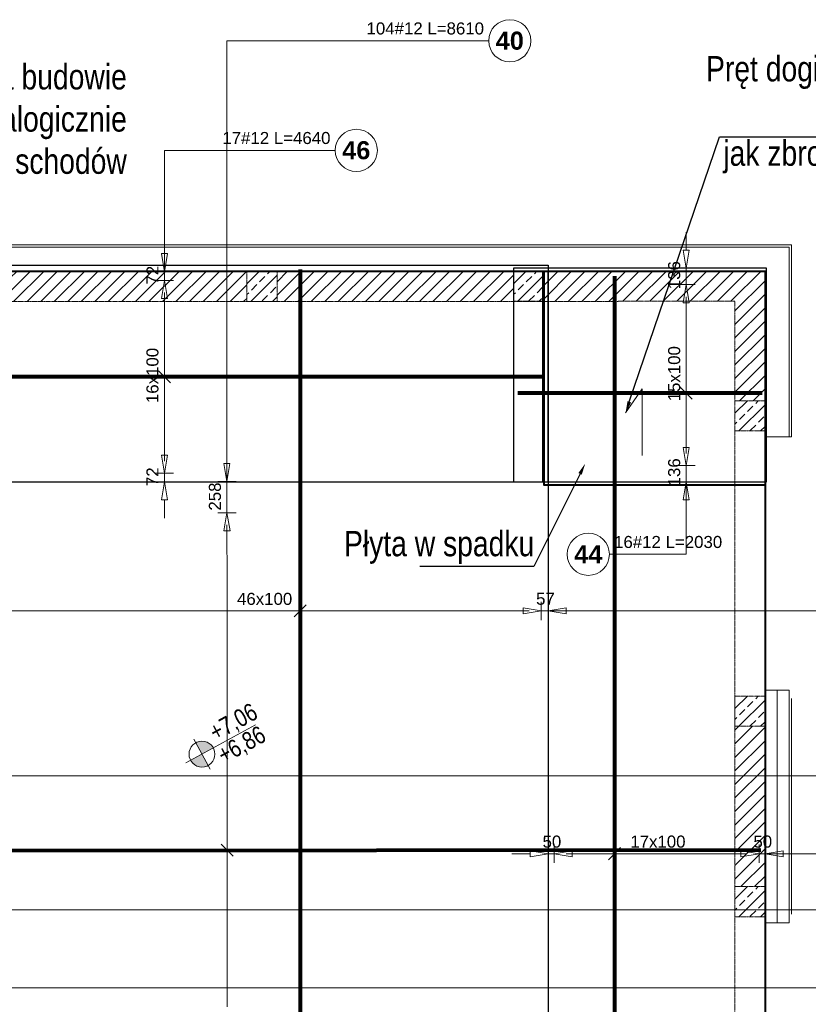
# Model space of a CAD drawing. Extents: x -1474 to 1750831, y -670488 to 75879.
# Tile 11 of 14: x 1727103 to 1733647, y -659335 to -651167. Entities that reach past the tile are written whole.
import ezdxf
from ezdxf import colors
from ezdxf.entities.mleader import LeaderData, LeaderLine
from ezdxf.math import Vec2, Vec3

# ---------------------------------------------------------------- set-up
doc = ezdxf.new("R2010")
doc.units = 0
doc.header["$LTSCALE"] = 10
doc.header["$MEASUREMENT"] = 0
doc.linetypes.add('HIDDEN', pattern=[0.375, 0.25, -0.125])
for name, color, linetype, lineweight in [('!! 1_ PROJ WARSTWY', 252, 'Continuous', 9), ('!! 1_ tynk zewn  - nowy', 21, 'Continuous', 20), ('P-linia słupy drewno', 2, 'Continuous', 53), ('P-Linia1', 3, 'Continuous', 40), ('P-Linia2', 2, 'Continuous', 25), ('P-Opis', 1, 'Continuous', 18), ('P-Przerywana', 13, 'HIDDEN', 9), ('P-Przerywana nadproża', 150, 'HIDDEN', 18), ('P-Szraf - Ściana nośna', 55, 'Continuous', 5), ('P-Szraf - Ściana żelbetowa', 54, 'Continuous', 0)]:
    doc.layers.add(name, color=color, linetype=linetype, lineweight=lineweight)
doc.layers.add('AutoCAD_Structural_Detailing_rozkład powierzchniowy - pręty - dół', color=7, linetype='Continuous')
doc.layers.add('RCAD_opis rozkładu', color=7, linetype='Continuous')
doc.layers.add('RCAD_kontur płyty', color=163, linetype='Continuous', plot=False)
doc.styles.add('_Fd Opis', font='arial.ttf', dxfattribs={"width": 0.9})
doc.styles.add('style1', font='arial.ttf')
doc.styles.add('style3', font='arialbd.ttf')

# ---------------------------------------------------------------- blocks, each defined once
blk = doc.blocks.new('A$C798F0764')
at = {"layer": 'P-Opis'}
h = blk.add_hatch(color=1, dxfattribs=at)
h.dxf.hatch_style = 1
h.paths.add_polyline_path([(87, -43), (-30, -160, 0.414214), (204, -160)])
h.paths.add_polyline_path([(-30, 74), (87, -43), (204, 74, 0.414214)])
at = {"layer": 'P-Opis', "color": 1}
for p, q in [((-80, -210), (636, 506)), ((-68, 111), (241, -198))]:
    blk.add_line(p, q, dxfattribs=at)
blk.add_circle((87, -43), 165, dxfattribs=at)

msp = doc.modelspace()

# ---------------------------------------------------------------- hatches: boundary and pattern name
at = {"layer": 'P-Szraf - Ściana nośna'}
h = msp.add_hatch(dxfattribs=at)
h.set_pattern_fill('ANSI31', color=256, scale=25)
h.set_pattern_definition([(45, (1358077.73, -412160.4), (-56.126601, 56.126601), [])])
h.paths.add_polyline_path([(1733038.48044, -664248.25514), (1733288.48044, -664248.25514), (1733288.48044, -662148.01522), (1733038.48044, -662148.01522)])
h.paths.add_polyline_path([(1718092.22214, -667598.49507), (1718092.22214, -667348.49507), (1716053.48044, -667348.49507), (1716053.48044, -667598.49507)])
h.paths.add_polyline_path([(1722907.18442, -667598.49507), (1722907.18442, -667348.49507), (1721042.22139, -667348.49507), (1721042.22139, -667598.49507)])
h.paths.add_polyline_path([(1730377.25758, -667348.49507), (1730127.25758, -667348.49507), (1730127.25758, -667598.49507), (1730377.25758, -667598.49507)])
h.paths.add_polyline_path([(1733038.48044, -667348.49507), (1733288.48044, -667348.49507), (1733288.48044, -665248.25514), (1733038.48044, -665248.25514)])
h.paths.add_polyline_path([(1733288.48044, -657028.49507), (1733038.48044, -657028.49507), (1733038.48044, -658358.62232), (1733288.48044, -658358.62232)])
h.paths.add_polyline_path([(1727003.48044, -667348.49507), (1727003.48044, -667598.49507), (1727927.25758, -667598.49507), (1727927.25758, -667348.49507)])
h.paths.add_polyline_path([(1726753.48044, -667598.49507), (1726753.48044, -667348.49507), (1724714.73949, -667348.49507), (1724714.73949, -667598.49507)])
h.paths.add_polyline_path([(1731180.91109, -667598.49507), (1731180.91109, -667348.49507), (1730377.25758, -667348.49507), (1730377.25758, -667598.49507)])
h.paths.add_polyline_path([(1731430.91109, -667348.49507), (1731430.91109, -667598.49507), (1733038.48044, -667598.49507), (1733038.48044, -667348.49507)])
h.paths.add_polyline_path([(1726774.72633, -653253.09679), (1726774.72633, -653253.29593), (1727024.72633, -653253.29593), (1727024.72633, -653503.09679), (1728988.46729, -653503.04999), (1728988.46729, -653253.29593), (1729238.46729, -653253.29593), (1729238.46729, -653503.04403), (1731202.20825, -653502.99722), (1731202.20825, -653253.19636), (1731452.20825, -653253.29593), (1731452.20825, -653503.09679), (1733038.48044, -653503.09679), (1733038.48044, -654328.49507), (1733288.48044, -654328.49507), (1733288.48044, -653253.09679)])
h.paths.add_polyline_path([(1724235.98538, -653253.09679), (1724235.98538, -653253.29593), (1725735.98538, -653253.29593), (1725735.98538, -653253.09679)])
at = {"layer": 'P-Szraf - Ściana żelbetowa'}
h = msp.add_hatch(dxfattribs=at)
h.set_pattern_fill('ANSI33', color=256, scale=20)
h.set_pattern_definition([(45, (1376303.97, -405442.09), (-89.80256, 89.80256), []), (45, (1376393.78, -405442.09), (-89.80256, 89.80256), [63.5, -31.75])])
h.paths.add_polyline_path([(1728988.46729, -653253.29593), (1729238.46729, -653253.29593), (1729238.46729, -653503.29593), (1728988.46729, -653503.29593)])
h = msp.add_hatch(dxfattribs=at)
h.set_pattern_fill('ANSI33', color=256, scale=20)
h.set_pattern_definition([(45, (1378517.72, -405441.89), (-89.80256, 89.80256), []), (45, (1378607.52, -405441.89), (-89.80256, 89.80256), [63.5, -31.75])])
h.paths.add_polyline_path([(1731202.20825, -653253.09679), (1731452.20825, -653253.09679), (1731452.20825, -653503.09679), (1731202.20825, -653503.09679)])
h = msp.add_hatch(dxfattribs=at)
h.set_pattern_fill('ANSI33', color=256, scale=20)
h.set_pattern_definition([(45, (1380353.99, -406517.29), (-89.80256, 89.80256), []), (45, (1380443.79, -406517.29), (-89.80256, 89.80256), [63.5, -31.75])])
h.paths.add_polyline_path([(1733038.48044, -654328.49507), (1733288.48044, -654328.49507), (1733288.48044, -654578.49507), (1733038.48044, -654578.49507)])
h = msp.add_hatch(dxfattribs=at)
h.set_pattern_fill('ANSI33', color=256, scale=20)
h.set_pattern_definition([(45, (1380353.99, -408967.29), (-89.80256, 89.80256), []), (45, (1380443.79, -408967.29), (-89.80256, 89.80256), [63.5, -31.75])])
h.paths.add_polyline_path([(1733038.48044, -656778.49507), (1733288.48044, -656778.49507), (1733288.48044, -657028.49507), (1733038.48044, -657028.49507)])
h = msp.add_hatch(dxfattribs=at)
h.set_pattern_fill('ANSI33', color=256, scale=20)
h.set_pattern_definition([(45, (1380353.99, -410547.41), (-89.80256, 89.80256), []), (45, (1380443.79, -410547.41), (-89.80256, 89.80256), [63.5, -31.75])])
h.paths.add_polyline_path([(1733038.48044, -658358.62232), (1733288.48044, -658358.62232), (1733288.48044, -658608.62232), (1733038.48044, -658608.62232)])

# ---------------------------------------------------------------- linework, layer by layer
at = {"layer": '!! 1_ PROJ WARSTWY'}
msp.add_lwpolyline([(1733388.48044, -656728.49507), (1733388.48044, -658658.62232)], dxfattribs=at)
at = {"layer": '!! 1_ tynk zewn  - nowy'}
for points in [[(1719093.48044, -653033.09679), (1733508.48044, -653033.09679), (1733508.48044, -654628.49507)], [(1719093.48044, -653053.09679), (1733488.48044, -653053.09679), (1733488.48044, -654628.49507)], [(1733288.48044, -654578.49507), (1733288.48044, -654628.49507), (1733508.48044, -654628.49507)], [(1733288.48044, -656778.49507), (1733288.48044, -656728.49507), (1733488.48044, -656728.49507)], [(1733488.48044, -656728.49507), (1733488.48044, -658658.62232)], [(1733508.48044, -656798.49507), (1733508.48044, -658588.62232)], [(1733288.48044, -658608.62232), (1733288.48044, -658658.62232), (1733488.48044, -658658.62232)]]:
    msp.add_lwpolyline(points, dxfattribs=at)
at = {"layer": 'AutoCAD_Structural_Detailing_rozkład powierzchniowy - pręty - dół', "color": 0, "lineweight": 80}
for p, q in [((1729431.58629, -653239.09679), (1729431.58629, -661447.12079)), ((1732038.46334, -653293.57571), (1732038.46334, -661328.95586)), ((1731452.44624, -654129.2788), (1726810.72633, -654129.2788)), ((1733265.67028, -654264.74931), (1731238.20825, -654264.74931)), ((1724648.46675, -658058.84742), (1733253.83688, -658054.67861))]:
    msp.add_line(p, q, dxfattribs=at)
at = {"layer": 'P-Linia1'}
msp.add_lwpolyline([(1707498.51683, -653253.09679), (1733288.48044, -653253.09679), (1733288.48044, -667598.49507), (1707498.51683, -667598.49507)], close=True, dxfattribs=at)
msp.add_lwpolyline([(1731452.20825, -653253.09679), (1731452.20825, -655025.54799), (1733288.48044, -655025.54799)], dxfattribs=at)
at = {"layer": 'P-Linia2'}
msp.add_lwpolyline([(1731444.10092, -653253.28814), (1731202.20825, -653253.28814), (1731202.20825, -655000.77577), (1731444.10092, -655000.77577)], close=True, dxfattribs=at)
at = {"layer": 'P-Opis', "color": 1}
msp.add_lwpolyline([(1732268.03926, -654782.25254), (1732268.03926, -654229.0863), (1732131.19913, -654427.97729)], dxfattribs=at)
at = {"layer": 'P-Przerywana'}
for points in [[(1733288.48044, -653253.09679), (1733288.48044, -654578.49507), (1733038.48044, -654578.49507), (1733038.48044, -653503.09679), (1726774.72633, -653503.69421), (1726774.72633, -653253.69421), (1733288.48044, -653253.09679)], [(1733038.48044, -658608.62232), (1733038.48044, -656778.49507), (1733288.48044, -656778.49507), (1733288.48044, -658608.62232), (1733038.48044, -658608.62232)]]:
    msp.add_lwpolyline(points, dxfattribs=at)
for points in [[(1728988.46729, -653253.29593), (1729238.46729, -653253.29593), (1729238.46729, -653503.29593), (1728988.46729, -653503.29593)], [(1731202.20825, -653253.09679), (1731452.20825, -653253.09679), (1731452.20825, -653503.09679), (1731202.20825, -653503.09679)], [(1733038.48044, -654328.49507), (1733288.48044, -654328.49507), (1733288.48044, -654578.49507), (1733038.48044, -654578.49507)], [(1733038.48044, -656778.49507), (1733288.48044, -656778.49507), (1733288.48044, -657028.49507), (1733038.48044, -657028.49507)], [(1733038.48044, -658358.62232), (1733288.48044, -658358.62232), (1733288.48044, -658608.62232), (1733038.48044, -658608.62232)]]:
    msp.add_lwpolyline(points, close=True, dxfattribs=at)
at = {"layer": 'P-Przerywana nadproża'}
for points in [[(1733038.48044, -654578.49507), (1733288.48044, -654578.49507), (1733288.48044, -656778.49507), (1733038.48044, -656778.49507)], [(1733038.48044, -658608.62232), (1733288.48044, -658608.62232), (1733288.48044, -659808.62232), (1733038.48044, -659808.62232)]]:
    msp.add_lwpolyline(points, close=True, dxfattribs=at)
at = {"layer": 'RCAD_kontur płyty', "color": 0}
for p, q in [((1726774.72633, -653203.09679), (1731488.44624, -653203.09679)), ((1731488.44624, -653203.09679), (1731488.44624, -661483.12079)), ((1731488.44624, -653257.57571), (1726774.72633, -653257.57571)), ((1733301.67028, -653228.72285), (1731202.20825, -653228.72285)), ((1731202.20825, -653228.72285), (1731202.20825, -655000.77577)), ((1733288.48044, -653257.57571), (1731488.44624, -653257.57571)), ((1731488.44624, -653257.57571), (1731488.44624, -661364.95586)), ((1731488.44624, -655000.9819), (1731488.44624, -653257.57571)), ((1733288.48044, -661364.95586), (1733288.48044, -653257.57571)), ((1733301.67028, -655000.77577), (1733301.67028, -653228.72285)), ((1724610.98538, -655000.9819), (1733288.48044, -655000.9819)), ((1726774.72633, -655000.9819), (1731488.44624, -655000.9819)), ((1731202.20825, -655000.77577), (1733301.67028, -655000.77577)), ((1733288.48044, -655000.9819), (1733288.48044, -665812.54605))]:
    msp.add_line(p, q, dxfattribs=at)
at = {"layer": 'RCAD_opis rozkładu', "color": 8, "lineweight": 0}
for p, q in [((1728821.45562, -651341.6904), (1728823.22735, -654998.94131)), ((1728821.45562, -651341.6904), (1730995.38762, -651341.6904)), ((1728304.80619, -652250.54514), (1728304.80619, -653257.57571)), ((1728304.80619, -652250.54514), (1729721.2555, -652250.54514)), ((1728304.80619, -652957.57571), (1728304.80619, -653107.57571)), ((1732634.47319, -652928.72285), (1732634.47319, -653078.72285)), ((1728304.80619, -653257.57571), (1728279.80619, -653107.57571)), ((1728329.80619, -653107.57571), (1728279.80619, -653107.57571)), ((1728329.80619, -653107.57571), (1728304.80619, -653257.57571)), ((1732634.47319, -653228.72285), (1732609.47319, -653078.72285)), ((1732659.47319, -653078.72285), (1732609.47319, -653078.72285)), ((1732659.47319, -653078.72285), (1732634.47319, -653228.72285)), ((1728379.80619, -653257.57571), (1728229.80619, -653257.57571)), ((1728304.80619, -653329.2788), (1728304.80619, -653257.57571)), ((1732709.47319, -653228.72285), (1732559.47319, -653228.72285)), ((1732634.47319, -653364.74931), (1732634.47319, -653228.72285)), ((1728379.80619, -653329.2788), (1728229.80619, -653329.2788)), ((1728279.80619, -653479.2788), (1728304.80619, -653329.2788)), ((1728304.80619, -653329.2788), (1728329.80619, -653479.2788)), ((1732559.47319, -653364.74931), (1732709.47319, -653364.74931)), ((1732609.47319, -653514.74931), (1732634.47319, -653364.74931)), ((1732634.47319, -653364.74931), (1732659.47319, -653514.74931)), ((1728304.80619, -653429.2788), (1728304.80619, -653479.2788)), ((1728304.80619, -653529.2788), (1728304.80619, -653429.2788)), ((1732634.47319, -653464.74931), (1732634.47319, -653514.74931)), ((1732634.47319, -653564.74931), (1732634.47319, -653464.74931)), ((1728279.80619, -653479.2788), (1728329.80619, -653479.2788)), ((1728304.80619, -653629.2788), (1728304.80619, -653529.2788)), ((1732609.47319, -653514.74931), (1732659.47319, -653514.74931)), ((1728304.80619, -653729.2788), (1728304.80619, -653629.2788)), ((1732634.47319, -653664.74931), (1732634.47319, -653564.74931)), ((1732634.47319, -653764.74931), (1732634.47319, -653664.74931)), ((1728304.80619, -653829.2788), (1728304.80619, -653729.2788)), ((1732634.47319, -653864.74931), (1732634.47319, -653764.74931)), ((1728304.80619, -653929.2788), (1728304.80619, -653829.2788)), ((1732634.47319, -653964.74931), (1732634.47319, -653864.74931)), ((1728304.80619, -654029.2788), (1728304.80619, -653929.2788)), ((1728304.80619, -654129.2788), (1728304.80619, -654029.2788)), ((1732634.47319, -654064.74931), (1732634.47319, -653964.74931)), ((1728354.80619, -654179.2788), (1728254.80619, -654079.2788)), ((1732634.47319, -654114.74931), (1732634.47319, -654064.74931)), ((1732634.47319, -654114.74931), (1732634.47319, -654164.74931)), ((1728354.80619, -654129.2788), (1728254.80619, -654129.2788)), ((1728304.80619, -654179.2788), (1728304.80619, -654129.2788)), ((1728304.80619, -654179.2788), (1728304.80619, -654229.2788)), ((1732634.47319, -654164.74931), (1732634.47319, -654264.74931)), ((1728304.80619, -654229.2788), (1728304.80619, -654329.2788)), ((1732584.47319, -654214.74931), (1732684.47319, -654314.74931)), ((1732584.47319, -654264.74931), (1732684.47319, -654264.74931)), ((1732634.47319, -654264.74931), (1732634.47319, -654364.74931)), ((1728304.80619, -654329.2788), (1728304.80619, -654429.2788)), ((1732634.47319, -654364.74931), (1732634.47319, -654464.74931)), ((1728304.80619, -654429.2788), (1728304.80619, -654529.2788)), ((1728304.80619, -654529.2788), (1728304.80619, -654629.2788)), ((1732634.47319, -654464.74931), (1732634.47319, -654564.74931)), ((1732634.47319, -654564.74931), (1732634.47319, -654664.74931)), ((1728304.80619, -654629.2788), (1728304.80619, -654729.2788)), ((1732634.47319, -654664.74931), (1732634.47319, -654764.74931)), ((1728304.80619, -654729.2788), (1728304.80619, -654829.2788)), ((1728823.08202, -654698.94134), (1728823.15469, -654848.94133)), ((1732634.47319, -654864.74931), (1732609.47319, -654714.74931)), ((1732659.47319, -654714.74931), (1732609.47319, -654714.74931)), ((1732659.47319, -654714.74931), (1732634.47319, -654864.74931)), ((1732634.47319, -654764.74931), (1732634.47319, -654714.74931)), ((1728304.80619, -654929.2788), (1728279.80619, -654779.2788)), ((1728329.80619, -654779.2788), (1728279.80619, -654779.2788)), ((1728329.80619, -654779.2788), (1728304.80619, -654929.2788)), ((1728304.80619, -654829.2788), (1728304.80619, -654779.2788)), ((1728848.15468, -654848.92921), (1728798.15469, -654848.95344)), ((1728823.22735, -654998.94131), (1728798.15469, -654848.95344)), ((1728848.15468, -654848.92921), (1728823.22735, -654998.94131)), ((1728379.80619, -654929.2788), (1728229.80619, -654929.2788)), ((1728304.80619, -654929.2788), (1728304.80619, -655000.9819)), ((1732559.47319, -654864.74931), (1732709.47319, -654864.74931)), ((1732634.47319, -654864.74931), (1732634.47319, -655000.77577)), ((1728379.80619, -655000.9819), (1728229.80619, -655000.9819)), ((1728279.80619, -655150.9819), (1728304.80619, -655000.9819)), ((1728304.80619, -655000.9819), (1728329.80619, -655150.9819)), ((1728898.22734, -654998.90497), (1728748.22736, -654998.97764)), ((1728823.35228, -655256.8246), (1728823.22735, -654998.94131)), ((1732709.47319, -655000.77577), (1732559.47319, -655000.77577)), ((1732609.47319, -655150.77577), (1732634.47319, -655000.77577)), ((1732634.47319, -655601.95805), (1732634.47319, -655000.77577)), ((1732634.47319, -655000.77577), (1732659.47319, -655150.77577)), ((1728279.80619, -655150.9819), (1728329.80619, -655150.9819)), ((1728304.80619, -655300.9819), (1728304.80619, -655150.9819)), ((1732609.47319, -655150.77577), (1732659.47319, -655150.77577)), ((1732634.47319, -655300.77577), (1732634.47319, -655150.77577)), ((1728898.35227, -655256.78827), (1728748.35229, -655256.86093)), ((1728798.42495, -655406.83669), (1728823.35228, -655256.8246)), ((1728823.35228, -655256.8246), (1728848.42495, -655406.81247)), ((1728798.42495, -655406.83669), (1728848.42495, -655406.81247)), ((1728823.40073, -655356.82459), (1728823.42495, -655406.82458)), ((1728823.44917, -655456.82457), (1728823.40073, -655356.82459)), ((1728823.49762, -655556.82456), (1728823.44917, -655456.82457)), ((1728823.54606, -655656.82455), (1728823.49762, -655556.82456)), ((1728823.5945, -655756.82454), (1728823.54606, -655656.82455)), ((1732634.47319, -655601.95805), (1731996.55317, -655601.95805)), ((1728823.64295, -655856.82453), (1728823.5945, -655756.82454)), ((1728823.69139, -655956.82452), (1728823.64295, -655856.82453)), ((1728823.73984, -656056.8245), (1728823.69139, -655956.82452)), ((1731431.58629, -656146.90379), (1731431.58629, -655996.90379)), ((1731488.44624, -655996.90379), (1731488.44624, -656146.90379)), ((1727131.58629, -656071.90379), (1727031.58629, -656071.90379)), ((1727231.58629, -656071.90379), (1727131.58629, -656071.90379)), ((1727331.58629, -656071.90379), (1727231.58629, -656071.90379)), ((1727431.58629, -656071.90379), (1727331.58629, -656071.90379)), ((1727531.58629, -656071.90379), (1727431.58629, -656071.90379)), ((1727631.58629, -656071.90379), (1727531.58629, -656071.90379)), ((1727731.58629, -656071.90379), (1727631.58629, -656071.90379)), ((1727831.58629, -656071.90379), (1727731.58629, -656071.90379)), ((1727931.58629, -656071.90379), (1727831.58629, -656071.90379)), ((1728031.58629, -656071.90379), (1727931.58629, -656071.90379)), ((1728131.58629, -656071.90379), (1728031.58629, -656071.90379)), ((1728231.58629, -656071.90379), (1728131.58629, -656071.90379)), ((1728331.58629, -656071.90379), (1728231.58629, -656071.90379)), ((1728431.58629, -656071.90379), (1728331.58629, -656071.90379)), ((1728531.58629, -656071.90379), (1728431.58629, -656071.90379)), ((1728631.58629, -656071.90379), (1728531.58629, -656071.90379)), ((1728731.58629, -656071.90379), (1728631.58629, -656071.90379)), ((1728831.58629, -656071.90379), (1728731.58629, -656071.90379)), ((1728823.78828, -656156.82449), (1728823.73984, -656056.8245)), ((1728931.58629, -656071.90379), (1728831.58629, -656071.90379)), ((1729031.58629, -656071.90379), (1728931.58629, -656071.90379)), ((1729081.58629, -656071.90379), (1729031.58629, -656071.90379)), ((1729081.58629, -656071.90379), (1729131.58629, -656071.90379)), ((1729131.58629, -656071.90379), (1729231.58629, -656071.90379)), ((1729231.58629, -656071.90379), (1729331.58629, -656071.90379)), ((1729331.58629, -656071.90379), (1729431.58629, -656071.90379)), ((1729381.58629, -656121.90379), (1729481.58629, -656021.90379)), ((1729431.58629, -656121.90379), (1729431.58629, -656021.90379)), ((1729431.58629, -656071.90379), (1729531.58629, -656071.90379)), ((1729531.58629, -656071.90379), (1729631.58629, -656071.90379)), ((1729631.58629, -656071.90379), (1729731.58629, -656071.90379)), ((1729731.58629, -656071.90379), (1729831.58629, -656071.90379)), ((1729831.58629, -656071.90379), (1729931.58629, -656071.90379)), ((1729931.58629, -656071.90379), (1730031.58629, -656071.90379)), ((1730031.58629, -656071.90379), (1730131.58629, -656071.90379)), ((1730131.58629, -656071.90379), (1730231.58629, -656071.90379)), ((1730231.58629, -656071.90379), (1730331.58629, -656071.90379)), ((1730331.58629, -656071.90379), (1730431.58629, -656071.90379)), ((1730431.58629, -656071.90379), (1730531.58629, -656071.90379)), ((1730531.58629, -656071.90379), (1730631.58629, -656071.90379)), ((1730631.58629, -656071.90379), (1730731.58629, -656071.90379)), ((1730731.58629, -656071.90379), (1730831.58629, -656071.90379)), ((1730831.58629, -656071.90379), (1730931.58629, -656071.90379)), ((1730931.58629, -656071.90379), (1731031.58629, -656071.90379)), ((1731031.58629, -656071.90379), (1731131.58629, -656071.90379)), ((1731131.58629, -656071.90379), (1731231.58629, -656071.90379)), ((1731231.58629, -656071.90379), (1731331.58629, -656071.90379)), ((1731281.58629, -656046.90379), (1731431.58629, -656071.90379)), ((1731281.58629, -656046.90379), (1731281.58629, -656096.90379)), ((1731431.58629, -656071.90379), (1731281.58629, -656096.90379)), ((1731331.58629, -656071.90379), (1731281.58629, -656071.90379)), ((1731431.58629, -656071.90379), (1731488.44624, -656071.90379)), ((1731488.44624, -656071.90379), (1731638.44624, -656046.90379)), ((1734775.98746, -656071.90379), (1731488.44624, -656071.90379)), ((1731638.44624, -656096.90379), (1731488.44624, -656071.90379)), ((1731638.44624, -656096.90379), (1731638.44624, -656046.90379)), ((1731788.44624, -656071.90379), (1731638.44624, -656071.90379)), ((1728823.83673, -656256.82448), (1728823.78828, -656156.82449)), ((1728823.88517, -656356.82447), (1728823.83673, -656256.82448)), ((1728823.93361, -656456.82446), (1728823.88517, -656356.82447)), ((1728823.98206, -656556.82445), (1728823.93361, -656456.82446)), ((1728824.0305, -656656.82443), (1728823.98206, -656556.82445)), ((1728824.07895, -656756.82442), (1728824.0305, -656656.82443)), ((1728824.12739, -656856.82441), (1728824.07895, -656756.82442)), ((1728824.17584, -656956.8244), (1728824.12739, -656856.82441)), ((1728824.22428, -657056.82439), (1728824.17584, -656956.8244)), ((1728824.27273, -657156.82438), (1728824.22428, -657056.82439)), ((1728824.32117, -657256.82436), (1728824.27273, -657156.82438)), ((1728824.36961, -657356.82435), (1728824.32117, -657256.82436)), ((1728824.41806, -657456.82434), (1728824.36961, -657356.82435)), ((1734629.10942, -657440.3159), (1726774.72633, -657440.3159)), ((1728824.4665, -657556.82433), (1728824.41806, -657456.82434)), ((1728824.51495, -657656.82432), (1728824.4665, -657556.82433)), ((1728824.56339, -657756.82431), (1728824.51495, -657656.82432)), ((1728824.61184, -657856.82429), (1728824.56339, -657756.82431)), ((1728824.66028, -657956.82428), (1728824.61184, -657856.82429)), ((1728824.70872, -658056.82427), (1728824.66028, -657956.82428)), ((1728874.73294, -658106.80004), (1728774.68451, -658006.8485)), ((1731488.44624, -658010.56404), (1731488.44624, -658160.56404)), ((1731538.46334, -658010.56404), (1731538.46334, -658160.56404)), ((1732088.46334, -658035.56404), (1731988.46334, -658135.56404)), ((1732038.46334, -658035.56404), (1732038.46334, -658135.56404)), ((1733238.46334, -658010.56404), (1733238.46334, -658160.56404)), ((1733288.48044, -658010.56404), (1733288.48044, -658160.56404)), ((1728874.70872, -658056.80005), (1728774.70873, -658056.84849)), ((1728824.75717, -658156.82426), (1728824.70872, -658056.82427)), ((1731188.44624, -658085.56404), (1731338.44624, -658085.56404)), ((1731338.44624, -658060.56404), (1731488.44624, -658085.56404)), ((1731338.44624, -658060.56404), (1731338.44624, -658110.56404)), ((1731488.44624, -658085.56404), (1731338.44624, -658110.56404)), ((1731538.46334, -658085.56404), (1731488.44624, -658085.56404)), ((1731538.46334, -658085.56404), (1731688.46334, -658060.56404)), ((1731688.46334, -658110.56404), (1731538.46334, -658085.56404)), ((1731738.46334, -658085.56404), (1731638.46334, -658085.56404)), ((1731638.46334, -658085.56404), (1731688.46334, -658085.56404)), ((1731688.46334, -658110.56404), (1731688.46334, -658060.56404)), ((1731838.46334, -658085.56404), (1731738.46334, -658085.56404)), ((1731938.46334, -658085.56404), (1731838.46334, -658085.56404)), ((1732038.46334, -658085.56404), (1731938.46334, -658085.56404)), ((1732138.46334, -658085.56404), (1732038.46334, -658085.56404)), ((1732238.46334, -658085.56404), (1732138.46334, -658085.56404)), ((1732338.46334, -658085.56404), (1732238.46334, -658085.56404)), ((1732388.46334, -658085.56404), (1732338.46334, -658085.56404)), ((1732388.46334, -658085.56404), (1732438.46334, -658085.56404)), ((1732438.46334, -658085.56404), (1732538.46334, -658085.56404)), ((1732538.46334, -658085.56404), (1732638.46334, -658085.56404)), ((1732638.46334, -658085.56404), (1732738.46334, -658085.56404)), ((1732738.46334, -658085.56404), (1732838.46334, -658085.56404)), ((1732838.46334, -658085.56404), (1732938.46334, -658085.56404)), ((1732938.46334, -658085.56404), (1733038.46334, -658085.56404)), ((1733038.46334, -658085.56404), (1733138.46334, -658085.56404)), ((1733088.46334, -658060.56404), (1733238.46334, -658085.56404)), ((1733088.46334, -658060.56404), (1733088.46334, -658110.56404)), ((1733238.46334, -658085.56404), (1733088.46334, -658110.56404)), ((1733138.46334, -658085.56404), (1733088.46334, -658085.56404)), ((1733238.46334, -658085.56404), (1733288.48044, -658085.56404)), ((1733288.48044, -658085.56404), (1733438.48044, -658060.56404)), ((1734603.42702, -658085.56404), (1733288.48044, -658085.56404)), ((1733438.48044, -658110.56404), (1733288.48044, -658085.56404)), ((1733438.48044, -658110.56404), (1733438.48044, -658060.56404)), ((1733588.48044, -658085.56404), (1733438.48044, -658085.56404)), ((1728824.80561, -658256.82425), (1728824.75717, -658156.82426)), ((1728824.85406, -658356.82423), (1728824.80561, -658256.82425)), ((1728824.9025, -658456.82422), (1728824.85406, -658356.82423)), ((1728824.95095, -658556.82421), (1728824.9025, -658456.82422)), ((1734712.73639, -658552.35342), (1721948.50349, -658552.35342)), ((1728824.99939, -658656.8242), (1728824.95095, -658556.82421)), ((1728825.04784, -658756.82419), (1728824.99939, -658656.8242)), ((1728825.09628, -658856.82418), (1728825.04784, -658756.82419)), ((1728825.14472, -658956.82416), (1728825.09628, -658856.82418)), ((1728825.19317, -659056.82415), (1728825.14472, -658956.82416)), ((1728825.24161, -659156.82414), (1728825.19317, -659056.82415)), ((1728825.29006, -659256.82413), (1728825.24161, -659156.82414)), ((1734729.3044, -659198.14273), (1719298.49196, -659198.14273)), ((1728825.3385, -659356.82412), (1728825.29006, -659256.82413))]:
    msp.add_line(p, q, dxfattribs=at)
for centre in [(1731170.38762, -651341.6904), (1729896.2555, -652250.54514), (1731821.55317, -655601.95805)]:
    msp.add_circle(centre, 175, dxfattribs=at)

# ---------------------------------------------------------------- block references
at = {"layer": 'P-Opis', "color": 1, "xscale": 0.65, "yscale": 0.65, "zscale": 0.65, "rotation": 343.5684437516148}
msp.add_blockref('A$C798F0764', (1728569.49922, -657216.46004), dxfattribs=at)

# ---------------------------------------------------------------- texts
at = {"layer": 'P-linia słupy drewno', "lineweight": 13, "char_height": 210, "attachment_point": 6, "rotation": 0.000001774, "style": '_Fd Opis'}
for insert in [(1735251.39316, -651955.29794), (1727992.16239, -652022.06153)]:
    msp.add_mtext('{\\W0.8;Pręt dogiąć na budowie \\Panalogicznie\\P jak zbrojenie schodów }', dxfattribs=dict(at, insert=insert))
at = {"layer": 'P-Opis', "lineweight": 13, "insert": (1729794.82656, -655544.62858), "char_height": 210, "attachment_point": 4, "rotation": 359.999998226, "style": '_Fd Opis'}
msp.add_mtext('{\\W0.8;Płyta w spadku}', dxfattribs=at)
at = {"layer": 'P-Opis', "color": 1, "char_height": 146.25, "attachment_point": 4, "rotation": 28.568443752, "style": '_Fd Opis'}
for s, insert in [('{\\W0.8;+7,06}', (1728700.05437, -657101.58377)), ('{\\W0.8;+6,86}', (1728768.28283, -657290.07526))]:
    msp.add_mtext(s, dxfattribs=dict(at, insert=insert))
at = {"layer": 'RCAD_opis rozkładu', "color": 2, "char_height": 100, "style": 'style1'}
for s, insert, attachment_point in [('104#12 L=8610', (1730468.81873, -651239.98508), 5), ('17#12 L=4640', (1729233.53381, -652148.83982), 5), ('16#12 L=2030', (1732484.27486, -655500.21862), 5), ('46x100', (1728906.6545, -656022.96108), 7), ('57', (1731388.3928, -656022.10842), 7), ('50', (1731442.00186, -658036.62134), 7), ('17x100', (1732170.25052, -658036.62134), 7), ('50', (1733192.01896, -658036.62134), 7)]:
    msp.add_mtext(s, dxfattribs=dict(at, insert=insert, attachment_point=attachment_point))
at = {"layer": 'RCAD_opis rozkładu', "color": 1, "char_height": 150, "attachment_point": 5, "style": 'style3'}
for s, insert in [('40', (1731170.38762, -651341.6904)), ('46', (1729896.2555, -652250.54514)), ('44', (1731821.55317, -655601.95805))]:
    msp.add_mtext(s, dxfattribs=dict(at, insert=insert))
at = {"layer": 'RCAD_opis rozkładu', "color": 2, "char_height": 100, "attachment_point": 7, "style": 'style1'}
for s, insert, rotation in [('72', (1728255.01083, -653364.12985), 90), ('136', (1732585.56459, -653402.46595), 90), ('16x100', (1728255.86349, -654347.49163), 90), ('15x100', (1732585.53049, -654332.96213), 90), ('136', (1732585.56459, -655038.49241), 90), ('72', (1728255.01083, -655035.83294), 90), ('258', (1728774.4011, -655239.3323), 90.027756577)]:
    msp.add_mtext(s, dxfattribs=dict(at, insert=insert, rotation=rotation))

# ---------------------------------------------------------------- leaders
at = {"layer": 'P-linia słupy drewno', "lineweight": 13}
ml = msp.add_multileader_mtext('Standard', dxfattribs=at)
ml.set_content('         ', color=256)
ml.set_leader_properties()
ml.build(insert=Vec2(0, 0))
ml.multileader.update_dxf_attribs({"arrow_head_size": 96})
ctx = ml.context
ctx.base_point, ctx.char_height, ctx.arrow_head_size, ctx.landing_gap_size, ctx.plane_origin = Vec3(1733856.46489, -652139.12351), 3.2, 96, 1.6, Vec3(1733771.90456, -653876.33059)
notes = []
notes.append((ctx, [(1, (1, 1, 0), (1732911.70208, -652139.12351), (1, 0), 944.76281, [(0, [(1732131.19913, -654427.97729)], 0, [])])]))
ctx.mtext.insert, ctx.mtext.rotation, ctx.mtext.flow_direction = Vec3(1733858.06489, -652137.52351), 6.2831853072, 5
at = {"layer": 'P-Opis', "lineweight": 13}
ml = msp.add_multileader_mtext('Standard', dxfattribs=at)
ml.set_content('         ', color=256)
ml.set_leader_properties()
ml.build(insert=Vec2(0, 0))
ml.multileader.update_dxf_attribs({"arrow_head_size": 96})
ctx = ml.context
ctx.base_point, ctx.char_height, ctx.arrow_head_size, ctx.landing_gap_size, ctx.plane_origin = Vec3(1730410.14422, -655703.6045), 3.2, 96, 1.6, Vec3(1730509.08273, -657440.81158)
ctx.text_align_type = 2
notes.append((ctx, [(1, (1, 1, 0), (1731369.28521, -655703.6045), (-1, 0), 944.76281, [(0, [(1731796.16237, -654849.04755)], 0, [])])]))
ctx.mtext.insert, ctx.mtext.alignment, ctx.mtext.flow_direction = Vec3(1730422.9224, -655702.0045), 3, 5
for ctx, leaders in notes:
    for number, flags, end, landing, length, lines in leaders:
        leader = LeaderData()
        leader.index, (leader.has_last_leader_line, leader.has_dogleg_vector, leader.attachment_direction) = number, flags
        leader.last_leader_point, leader.dogleg_vector, leader.dogleg_length = Vec3(end), Vec3(landing), length
        for number, points, colour, breaks in lines:
            line = LeaderLine()
            line.index, line.vertices, line.color, line.breaks = number, Vec3.list(points), colors.encode_raw_color(colour), breaks
            leader.lines.append(line)
        ctx.leaders.append(leader)

doc.saveas('drawing.dxf')
